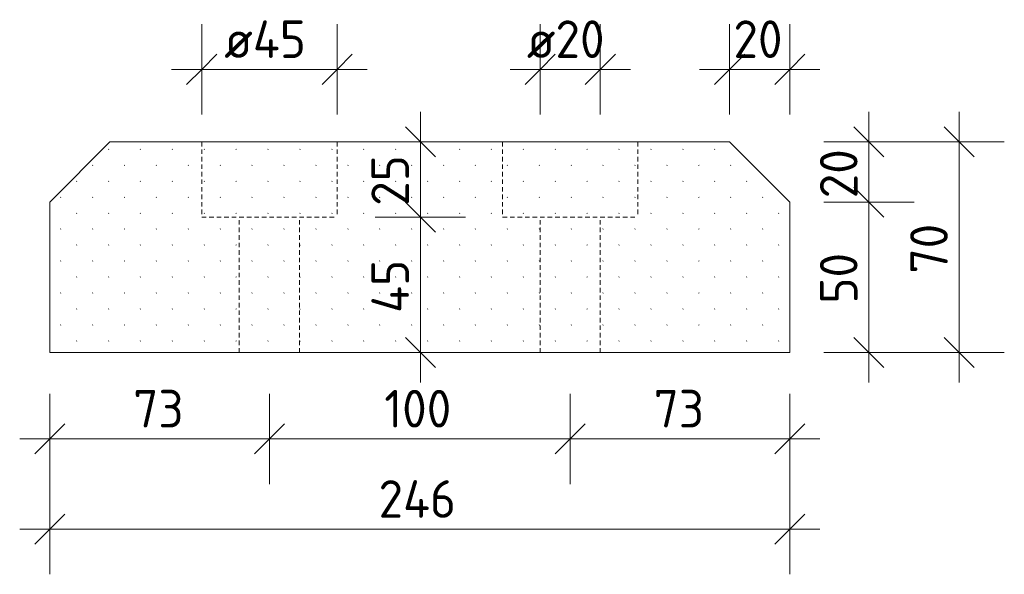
# Model space of a CAD drawing. Header units: millimetres. Extents: x -236366 to -208453, y -103 to 146229.
# Tile 3 of 10: x -216773 to -216446, y 2756 to 2941. Entities that reach past the tile are written whole.
import ezdxf

# ---------------------------------------------------------------- set-up
doc = ezdxf.new("R2010")
doc.units = ezdxf.units.MM
doc.linetypes.add('Hhidden', pattern=[2.5, 1.5, -1])
for name, color, linetype, lineweight in [('N-CO-BC-BETONVORM-G-2', 50, 'Continuous', 18), ('N-CO-BC-BETONVORM-G-3', 50, 'Continuous', 13), ('N-CO-KC-KUNSTSTOFVORM-GD', 90, 'Continuous', 18), ('X-XX-AL-CONSTRUCTIELIJN-G-2', 7, 'Hhidden', 18), ('X-XX-AL-M', 7, 'Continuous', 18), ('X-XX-AL-M-5', 7, 'Continuous', 18)]:
    doc.layers.add(name, color=color, linetype=linetype, lineweight=lineweight)
doc.styles.add('NLCS-ISO_2', font='NLCS-ISO.ttf', dxfattribs={"height": 12.5})
doc.dimstyles.new('2_5_NLCS_diagonal_2', dxfattribs={"dimscale": 304.8, "dimtxt": 12.534437, "dimasz": 0.032808, "dimexe": 0.049213, "dimexo": 0.0625, "dimgap": 0, "dimtad": 1, "dimdec": 0, "dimzin": 0, "dimdsep": 46, "dimtxsty": 'NLCS-ISO_2', "dimblk1": 'OBLIQUE', "dimblk2": 'OBLIQUE', "dimsah": 1, "dimcen": 0.09, "dimdle": 0.032808, "dimazin": 0, "dimtfac": 1, "dimtdec": 4, "dimtix": 1, "dimtmove": 0, "dimatfit": 3, "dimfxl": 0.049213, "dimfxlon": 1, "dimtvp": 1, "dimtolj": 1, "dimtzin": 0, "dimarcsym": 2})

# ---------------------------------------------------------------- blocks, each defined once
blk = doc.blocks.new('GM_Hakorit_4360 - GM_Hakorit_4360-3589548-Doorsnede wrijfgording Copy 1')
at = {"layer": 'N-CO-BC-BETONVORM-G-2'}
h = blk.add_hatch(dxfattribs=at)
h.set_pattern_fill('ACO-KUNSTSTOF', color=256, style=0, pattern_type=2)
h.set_pattern_definition([(45, (-141055.073, -6500), (-5.303301, 5.303301), [0.168, -7.332])])
h.paths.add_polyline_path([(-141184.41, 2830), (-140956.61, 2830), (-140956.61, 2880), (-140976.61, 2900), (-141182.61, 2900), (-141202.61, 2880), (-141202.61, 2830)], flags=0)
at = {"layer": 'N-CO-KC-KUNSTSTOFVORM-GD'}
for p, q in [((-141182.61, 2900), (-141202.61, 2880)), ((-140976.61, 2900), (-141182.61, 2900)), ((-140956.61, 2880), (-140976.61, 2900)), ((-141202.61, 2880), (-141202.61, 2830)), ((-140956.61, 2830), (-140956.61, 2880)), ((-141202.61, 2830), (-140956.61, 2830))]:
    blk.add_line(p, q, dxfattribs=at)
blk = doc.blocks.new('DIMBLOCK71-Doorsnede wrijfgording Copy 1')
at = {"layer": 'X-XX-AL-M-5'}
for p, q in [((-216763.25, 2816.31), (-216763.25, 2786.31)), ((-216763.25, 2801.31), (-216763.25, 2816.31)), ((-216690.25, 2816.31), (-216690.25, 2786.31)), ((-216690.25, 2801.31), (-216690.25, 2816.31)), ((-216763.25, 2801.31), (-216758.25, 2806.31)), ((-216690.25, 2801.31), (-216685.25, 2806.31)), ((-216773.25, 2801.31), (-216690.25, 2801.31)), ((-216763.25, 2801.31), (-216768.25, 2796.31)), ((-216690.25, 2801.31), (-216695.25, 2796.31))]:
    blk.add_line(p, q, dxfattribs=at)
at = {"layer": 'X-XX-AL-M-5', "color": 0, "insert": (-216735.5, 2817.59), "char_height": 12.5, "width": 21.0011, "attachment_point": 1, "line_spacing_factor": 1.135194, "style": 'NLCS-ISO_2'}
blk.add_mtext('73', dxfattribs=at)
blk = doc.blocks.new('_Oblique')
at = {"color": 0, "linetype": 'ByBlock', "lineweight": -2}
blk.add_line((-0.5, -0.5), (0.5, 0.5), dxfattribs=at)
blk = doc.blocks.new('DIMBLOCK72-Doorsnede wrijfgording Copy 1')
at = {"layer": 'X-XX-AL-M-5'}
for p, q in [((-216690.25, 2816.31), (-216690.25, 2786.31)), ((-216690.25, 2801.31), (-216690.25, 2816.31)), ((-216590.25, 2816.31), (-216590.25, 2786.31)), ((-216590.25, 2801.31), (-216590.25, 2816.31)), ((-216690.25, 2801.31), (-216685.25, 2806.31)), ((-216590.25, 2801.31), (-216585.25, 2806.31)), ((-216690.25, 2801.31), (-216695.25, 2796.31)), ((-216690.25, 2801.31), (-216590.25, 2801.31)), ((-216590.25, 2801.31), (-216595.25, 2796.31))]:
    blk.add_line(p, q, dxfattribs=at)
at = {"layer": 'X-XX-AL-M-5', "color": 0, "insert": (-216652.08, 2817.59), "char_height": 12.5, "width": 28.3799, "attachment_point": 1, "line_spacing_factor": 1.135194, "style": 'NLCS-ISO_2'}
blk.add_mtext('100', dxfattribs=at)
blk = doc.blocks.new('DIMBLOCK73-Doorsnede wrijfgording Copy 1')
at = {"layer": 'X-XX-AL-M-5'}
for p, q in [((-216590.25, 2816.31), (-216590.25, 2786.31)), ((-216590.25, 2801.31), (-216590.25, 2816.31)), ((-216517.25, 2816.31), (-216517.25, 2786.31)), ((-216517.25, 2801.31), (-216517.25, 2816.31)), ((-216590.25, 2801.31), (-216585.25, 2806.31)), ((-216517.25, 2801.31), (-216512.25, 2806.31)), ((-216590.25, 2801.31), (-216595.25, 2796.31)), ((-216590.25, 2801.31), (-216507.25, 2801.31)), ((-216517.25, 2801.31), (-216522.25, 2796.31))]:
    blk.add_line(p, q, dxfattribs=at)
at = {"layer": 'X-XX-AL-M-5', "color": 0, "insert": (-216562.5, 2817.59), "char_height": 12.5, "width": 21.0011, "attachment_point": 1, "line_spacing_factor": 1.135194, "style": 'NLCS-ISO_2'}
blk.add_mtext('73', dxfattribs=at)
blk = doc.blocks.new('DIMBLOCK74-Doorsnede wrijfgording Copy 1')
at = {"layer": 'X-XX-AL-M-5'}
for p, q in [((-216763.25, 2786.31), (-216763.25, 2756.31)), ((-216763.25, 2771.31), (-216763.25, 2786.31)), ((-216517.25, 2786.31), (-216517.25, 2756.31)), ((-216517.25, 2771.31), (-216517.25, 2786.31)), ((-216763.25, 2771.31), (-216758.25, 2776.31)), ((-216517.25, 2771.31), (-216512.25, 2776.31)), ((-216773.25, 2771.31), (-216507.25, 2771.31)), ((-216763.25, 2771.31), (-216768.25, 2766.31)), ((-216517.25, 2771.31), (-216522.25, 2766.31))]:
    blk.add_line(p, q, dxfattribs=at)
at = {"layer": 'X-XX-AL-M-5', "color": 0, "insert": (-216653.97, 2787.59), "char_height": 12.5, "width": 32.9206, "attachment_point": 1, "line_spacing_factor": 1.135194, "style": 'NLCS-ISO_2'}
blk.add_mtext('246', dxfattribs=at)
blk = doc.blocks.new('DIMBLOCK75-Doorsnede wrijfgording Copy 1')
at = {"layer": 'X-XX-AL-M-5'}
for p, q in [((-216490.95, 2910), (-216490.95, 2880)), ((-216490.95, 2900), (-216495.95, 2905)), ((-216505.95, 2900), (-216475.95, 2900)), ((-216490.95, 2900), (-216505.95, 2900)), ((-216490.95, 2900), (-216485.95, 2895)), ((-216490.95, 2880), (-216495.95, 2885)), ((-216505.95, 2880), (-216475.95, 2880)), ((-216490.95, 2880), (-216505.95, 2880)), ((-216490.95, 2880), (-216485.95, 2875))]:
    blk.add_line(p, q, dxfattribs=at)
at = {"layer": 'X-XX-AL-M-5', "color": 0, "insert": (-216507.24, 2881.25), "char_height": 12.5, "width": 21.0011, "attachment_point": 1, "rotation": 90, "line_spacing_factor": 1.135194, "style": 'NLCS-ISO_2'}
blk.add_mtext('20', dxfattribs=at)
blk = doc.blocks.new('DIMBLOCK76-Doorsnede wrijfgording Copy 1')
at = {"layer": 'X-XX-AL-M-5'}
for p, q in [((-216490.95, 2880), (-216495.95, 2885)), ((-216505.95, 2880), (-216475.95, 2880)), ((-216490.95, 2880), (-216505.95, 2880)), ((-216490.95, 2880), (-216490.95, 2820)), ((-216490.95, 2880), (-216485.95, 2875)), ((-216490.95, 2830), (-216495.95, 2835)), ((-216505.95, 2830), (-216475.95, 2830)), ((-216490.95, 2830), (-216505.95, 2830)), ((-216490.95, 2830), (-216485.95, 2825))]:
    blk.add_line(p, q, dxfattribs=at)
at = {"layer": 'X-XX-AL-M-5', "color": 0, "insert": (-216507.24, 2846.25), "char_height": 12.5, "width": 21.0011, "attachment_point": 1, "rotation": 90, "line_spacing_factor": 1.135194, "style": 'NLCS-ISO_2'}
blk.add_mtext('50', dxfattribs=at)
blk = doc.blocks.new('DIMBLOCK77-Doorsnede wrijfgording Copy 1')
at = {"layer": 'X-XX-AL-M-5'}
for p, q in [((-216640.06, 2910), (-216640.06, 2875)), ((-216640.06, 2900), (-216645.06, 2905)), ((-216625.06, 2900), (-216655.06, 2900)), ((-216640.06, 2900), (-216635.06, 2895)), ((-216640.06, 2900), (-216625.06, 2900)), ((-216640.06, 2875), (-216645.06, 2880)), ((-216625.06, 2875), (-216655.06, 2875)), ((-216640.06, 2875), (-216635.06, 2870)), ((-216640.06, 2875), (-216625.06, 2875))]:
    blk.add_line(p, q, dxfattribs=at)
at = {"layer": 'X-XX-AL-M-5', "color": 0, "insert": (-216656.35, 2878.75), "char_height": 12.5, "width": 21.0011, "attachment_point": 1, "rotation": 90, "line_spacing_factor": 1.135194, "style": 'NLCS-ISO_2'}
blk.add_mtext('25', dxfattribs=at)
blk = doc.blocks.new('DIMBLOCK78-Doorsnede wrijfgording Copy 1')
at = {"layer": 'X-XX-AL-M-5'}
for p, q in [((-216640.06, 2875), (-216645.06, 2880)), ((-216625.06, 2875), (-216655.06, 2875)), ((-216640.06, 2875), (-216640.06, 2820)), ((-216640.06, 2875), (-216635.06, 2870)), ((-216640.06, 2875), (-216625.06, 2875)), ((-216640.06, 2830), (-216645.06, 2835)), ((-216625.06, 2830), (-216655.06, 2830)), ((-216640.06, 2830), (-216635.06, 2825)), ((-216640.06, 2830), (-216625.06, 2830))]:
    blk.add_line(p, q, dxfattribs=at)
at = {"layer": 'X-XX-AL-M-5', "color": 0, "insert": (-216656.35, 2843.16), "char_height": 12.5, "width": 22.4201, "attachment_point": 1, "rotation": 90, "line_spacing_factor": 1.135194, "style": 'NLCS-ISO_2'}
blk.add_mtext('45', dxfattribs=at)
blk = doc.blocks.new('DIMBLOCK79-Doorsnede wrijfgording Copy 1')
at = {"layer": 'X-XX-AL-M-5'}
for p, q in [((-216460.95, 2910), (-216460.95, 2820)), ((-216460.95, 2900), (-216465.95, 2905)), ((-216475.95, 2900), (-216445.95, 2900)), ((-216460.95, 2900), (-216475.95, 2900)), ((-216460.95, 2900), (-216455.95, 2895)), ((-216460.95, 2830), (-216465.95, 2835)), ((-216475.95, 2830), (-216445.95, 2830)), ((-216460.95, 2830), (-216475.95, 2830)), ((-216460.95, 2830), (-216455.95, 2825))]:
    blk.add_line(p, q, dxfattribs=at)
at = {"layer": 'X-XX-AL-M-5', "color": 0, "insert": (-216477.24, 2856.25), "char_height": 12.5, "width": 21.0011, "attachment_point": 1, "rotation": 90, "line_spacing_factor": 1.135194, "style": 'NLCS-ISO_2'}
blk.add_mtext('70', dxfattribs=at)
blk = doc.blocks.new('DIMBLOCK80-Doorsnede wrijfgording Copy 1')
at = {"layer": 'X-XX-AL-M-5'}
for p, q in [((-216537.25, 2909.09), (-216537.25, 2939.09)), ((-216517.25, 2909.09), (-216517.25, 2939.09)), ((-216537.25, 2924.09), (-216532.25, 2929.09)), ((-216517.25, 2924.09), (-216512.25, 2929.09)), ((-216547.25, 2924.09), (-216507.25, 2924.09)), ((-216537.25, 2924.09), (-216542.25, 2919.09)), ((-216537.25, 2924.09), (-216537.25, 2909.09)), ((-216517.25, 2924.09), (-216522.25, 2919.09)), ((-216517.25, 2924.09), (-216517.25, 2909.09))]:
    blk.add_line(p, q, dxfattribs=at)
at = {"layer": 'X-XX-AL-M-5', "color": 0, "insert": (-216536, 2940.37), "char_height": 12.5, "width": 21.0011, "attachment_point": 1, "line_spacing_factor": 1.135194, "style": 'NLCS-ISO_2'}
blk.add_mtext('20', dxfattribs=at)
blk = doc.blocks.new('DIMBLOCK81-Doorsnede wrijfgording Copy 1')
at = {"layer": 'X-XX-AL-M-5'}
for p, q in [((-216712.75, 2909.09), (-216712.75, 2939.09)), ((-216667.75, 2909.09), (-216667.75, 2939.09)), ((-216712.75, 2924.09), (-216707.75, 2929.09)), ((-216667.75, 2924.09), (-216662.75, 2929.09)), ((-216722.75, 2924.09), (-216657.75, 2924.09)), ((-216712.75, 2924.09), (-216717.75, 2919.09)), ((-216712.75, 2924.09), (-216712.75, 2909.09)), ((-216667.75, 2924.09), (-216672.75, 2919.09)), ((-216667.75, 2924.09), (-216667.75, 2909.09))]:
    blk.add_line(p, q, dxfattribs=at)
at = {"layer": 'X-XX-AL-M-5', "color": 0, "insert": (-216705.27, 2940.37), "char_height": 12.5, "width": 36.0424, "attachment_point": 1, "line_spacing_factor": 1.135194, "style": 'NLCS-ISO_2'}
blk.add_mtext('ø45', dxfattribs=at)
blk = doc.blocks.new('DIMBLOCK82-Doorsnede wrijfgording Copy 1')
at = {"layer": 'X-XX-AL-M-5'}
for p, q in [((-216600.25, 2909.09), (-216600.25, 2939.09)), ((-216580.25, 2909.09), (-216580.25, 2939.09)), ((-216600.25, 2924.09), (-216595.25, 2929.09)), ((-216580.25, 2924.09), (-216575.25, 2929.09)), ((-216610.25, 2924.09), (-216570.25, 2924.09)), ((-216600.25, 2924.09), (-216605.25, 2919.09)), ((-216600.25, 2924.09), (-216600.25, 2909.09)), ((-216580.25, 2924.09), (-216585.25, 2919.09)), ((-216580.25, 2924.09), (-216580.25, 2909.09))]:
    blk.add_line(p, q, dxfattribs=at)
at = {"layer": 'X-XX-AL-M-5', "color": 0, "insert": (-216604.68, 2940.37), "char_height": 12.5, "width": 34.6234, "attachment_point": 1, "line_spacing_factor": 1.135194, "style": 'NLCS-ISO_2'}
blk.add_mtext('ø20', dxfattribs=at)

msp = doc.modelspace()

# ---------------------------------------------------------------- linework, layer by layer
at = {"layer": 'X-XX-AL-CONSTRUCTIELIJN-G-2'}
for p, q in [((-216712.75, 2900), (-216712.75, 2875)), ((-216667.75, 2900), (-216667.75, 2875)), ((-216612.75, 2900), (-216612.75, 2875)), ((-216567.75, 2900), (-216567.75, 2875)), ((-216712.75, 2875), (-216667.75, 2875)), ((-216700.25, 2830), (-216700.25, 2875)), ((-216680.25, 2830), (-216680.25, 2875)), ((-216612.75, 2875), (-216567.75, 2875)), ((-216600.25, 2830), (-216600.25, 2875)), ((-216580.25, 2830), (-216580.25, 2875))]:
    msp.add_line(p, q, dxfattribs=at)

# ---------------------------------------------------------------- block references
at = {"layer": 'N-CO-BC-BETONVORM-G-3'}
msp.add_blockref('GM_Hakorit_4360 - GM_Hakorit_4360-3589548-Doorsnede wrijfgording Copy 1', (-75560.64, 0), dxfattribs=at)

# ---------------------------------------------------------------- dimensions: what is measured, and where the dimension line sits
at = {"layer": 'X-XX-AL-M'}
for base, p1, p2, text, override, picture, middle in [((-216667.75, 2924.09), (-216712.75, 2909.09), (-216667.75, 2909.09), 'ø45', {"dimpost": '<>', "dimfxl": 45}, 'DIMBLOCK81-Doorsnede wrijfgording Copy 1', (-216690.25, 2930.34)), ((-216580.25, 2924.09), (-216600.25, 2909.09), (-216580.25, 2909.09), 'ø20', {"dimpost": '<>', "dimfxl": 20}, 'DIMBLOCK82-Doorsnede wrijfgording Copy 1', (-216590.25, 2930.34))]:
    dim = msp.add_linear_dim(base=base, p1=p1, p2=p2, text=text, dimstyle='2_5_NLCS_diagonal_2', override=override, dxfattribs=at)
    dim.commit()
    dim.dimension.update_dxf_attribs({"geometry": picture, "text_midpoint": middle})
for base, p1, p2, override, picture, middle in [((-216517.25, 2924.09), (-216537.25, 2909.09), (-216517.25, 2909.09), {"dimpost": '<>', "dimfxl": 20}, 'DIMBLOCK80-Doorsnede wrijfgording Copy 1', (-216527.25, 2930.34)), ((-216690.25, 2801.31), (-216763.25, 2816.31), (-216690.25, 2816.31), {"dimpost": '<>', "dimfxl": 73}, 'DIMBLOCK71-Doorsnede wrijfgording Copy 1', (-216726.75, 2807.56)), ((-216590.25, 2801.31), (-216690.25, 2816.31), (-216590.25, 2816.31), {"dimpost": '<>', "dimfxl": 100}, 'DIMBLOCK72-Doorsnede wrijfgording Copy 1', (-216640.25, 2807.56)), ((-216517.25, 2801.31), (-216590.25, 2816.31), (-216517.25, 2816.31), {"dimpost": '<>', "dimfxl": 73}, 'DIMBLOCK73-Doorsnede wrijfgording Copy 1', (-216553.75, 2807.56)), ((-216517.25, 2771.31), (-216763.25, 2786.31), (-216517.25, 2786.31), {"dimpost": '<>', "dimfxl": 246}, 'DIMBLOCK74-Doorsnede wrijfgording Copy 1', (-216640.25, 2777.56))]:
    dim = msp.add_linear_dim(base=base, p1=p1, p2=p2, dimstyle='2_5_NLCS_diagonal_2', override=override, dxfattribs=at)
    dim.commit()
    dim.dimension.update_dxf_attribs({"geometry": picture, "text_midpoint": middle})
for base, p1, p2, override, picture, middle in [((-216640.06, 2875), (-216625.06, 2900), (-216625.06, 2875), {"dimpost": '<>', "dimfxl": 25}, 'DIMBLOCK77-Doorsnede wrijfgording Copy 1', (-216646.31, 2887.5)), ((-216490.95, 2880), (-216505.95, 2900), (-216505.95, 2880), {"dimpost": '<>', "dimfxl": 20}, 'DIMBLOCK75-Doorsnede wrijfgording Copy 1', (-216497.2, 2890)), ((-216460.95, 2830), (-216475.95, 2900), (-216475.95, 2830), {"dimpost": '<>', "dimfxl": 70}, 'DIMBLOCK79-Doorsnede wrijfgording Copy 1', (-216467.2, 2865)), ((-216490.95, 2830), (-216505.95, 2880), (-216505.95, 2830), {"dimpost": '<>', "dimfxl": 50}, 'DIMBLOCK76-Doorsnede wrijfgording Copy 1', (-216497.2, 2855)), ((-216640.06, 2830), (-216625.06, 2875), (-216625.06, 2830), {"dimpost": '<>', "dimfxl": 45}, 'DIMBLOCK78-Doorsnede wrijfgording Copy 1', (-216646.31, 2852.5))]:
    dim = msp.add_linear_dim(base=base, p1=p1, p2=p2, angle=90, dimstyle='2_5_NLCS_diagonal_2', override=override, dxfattribs=at)
    dim.commit()
    dim.dimension.update_dxf_attribs({"geometry": picture, "text_midpoint": middle})

doc.saveas('drawing.dxf')
